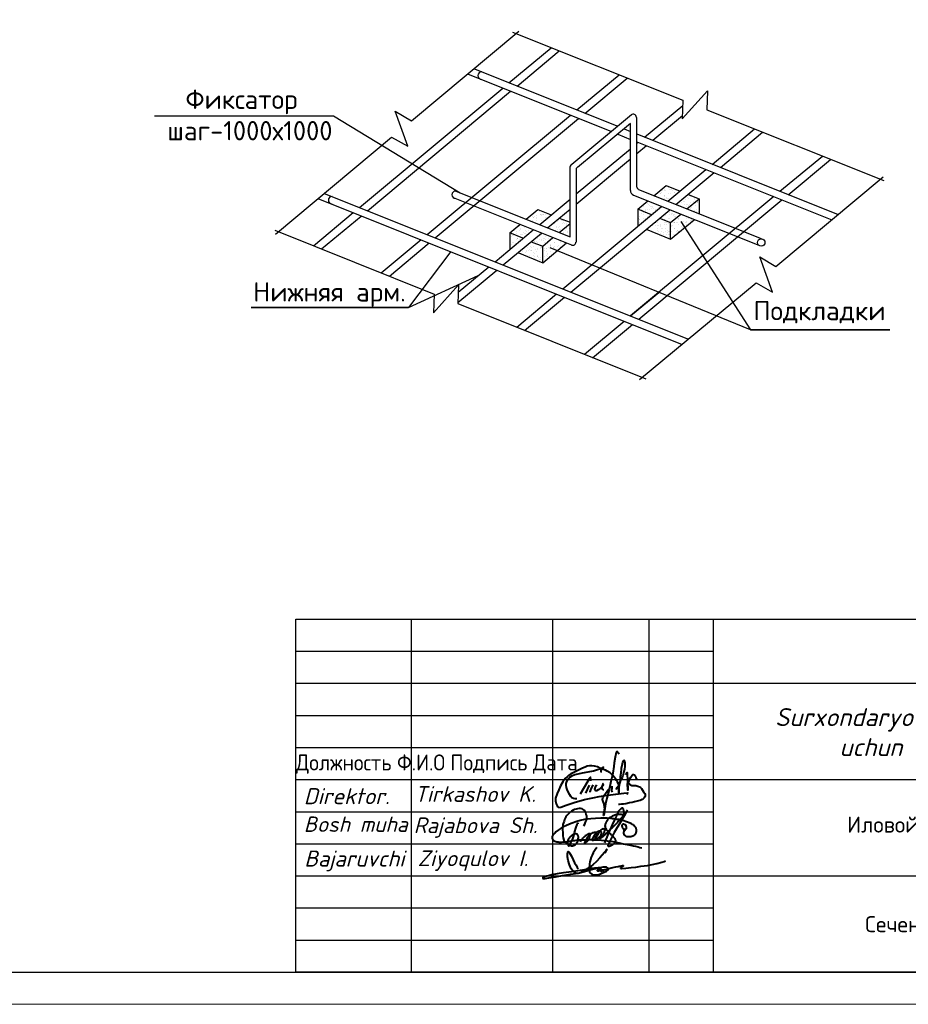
# Model space of a CAD drawing. Header units: millimetres. Extents: x -2765404 to 1548445, y -374876 to 1313256.
# Tile 29 of 77: x 34459 to 48296, y -217712 to -202377. Entities that reach past the tile are written whole.
import ezdxf

# ---------------------------------------------------------------- set-up
doc = ezdxf.new("R2010")
doc.units = ezdxf.units.MM
for name, color, linetype in [('PDF _0', 7, 'Continuous'), ('PDF _PDF _0', 7, 'Continuous'), ('PDF _Текст', 7, 'Continuous'), ('PDF _Формат', 7, 'Continuous'), ('PDF _ЭМ', 7, 'Continuous')]:
    doc.layers.add(name, color=color, linetype=linetype)
doc.styles.add('ISOCPEUR', font='isocpeui.ttf', dxfattribs={"height": 300})
doc.styles.add('PDF Cambria', font='Cambria.ttf')
doc.styles.add('PDF ISOCPEUR', font='isocpeur.ttf')
doc.styles.add('Standard 1', font='isocpeur.ttf', dxfattribs={"height": 300})
doc.styles.add('V@ler@Live', font='isocpeui.ttf')

# ---------------------------------------------------------------- blocks, each defined once
blk = doc.blocks.new('ghfgj jghjmhg jjbkm jkm')
at = {"color": 5, "linetype": 'ByBlock', "lineweight": 40}
for points in [[(-261.31, -8185.11), (-261.13, -8184.8), (-260.98, -8184.44), (-260.83, -8184.1), (-260.77, -8183.74), (-260.77, -8183.33), (-260.84, -8183.04), (-260.94, -8182.72), (-261.1, -8182.45), (-261.24, -8182.27), (-261.41, -8182.13), (-261.62, -8182.06), (-261.9, -8181.99), (-262.16, -8181.99), (-262.45, -8182.02), (-262.71, -8182.09), (-263.01, -8182.18), (-263.21, -8182.28), (-263.56, -8182.45), (-264.11, -8182.93), (-264.37, -8183.23), (-264.55, -8183.47), (-264.7, -8183.74), (-264.8, -8183.97), (-264.9, -8184.28), (-265, -8184.61), (-265.09, -8184.89), (-265.13, -8185.31), (-265.15, -8185.69), (-265.12, -8186.51), (-265.09, -8186.93), (-265.04, -8187.29), (-264.92, -8187.73), (-264.78, -8187.96), (-264.64, -8188.12), (-264.45, -8188.27), (-264.32, -8188.36), (-264.16, -8188.48), (-263.95, -8188.61), (-263.68, -8188.73), (-263.56, -8188.75), (-263.38, -8188.75), (-263.2, -8188.74), (-263.02, -8188.68), (-262.84, -8188.57), (-262.69, -8188.42), (-262.59, -8188.25), (-262.52, -8188.12), (-262.41, -8187.9), (-262.33, -8187.69), (-262.3, -8187.5), (-262.26, -8187.31), (-262.28, -8187.17), (-262.31, -8186.97), (-262.36, -8186.84), (-262.45, -8186.73), (-262.56, -8186.64), (-262.73, -8186.58), (-262.89, -8186.59), (-263.01, -8186.62), (-263.19, -8186.68), (-263.41, -8186.81), (-263.72, -8187.06), (-263.88, -8187.25), (-263.98, -8187.39), (-264.08, -8187.51), (-264.14, -8187.64), (-264.2, -8187.77), (-264.24, -8187.93), (-264.28, -8188.14), (-264.29, -8188.31), (-264.26, -8188.51), (-264.16, -8188.67), (-264.1, -8188.78), (-264.05, -8188.82), (-264.02, -8188.82), (-263.97, -8188.8), (-263.94, -8188.76), (-263.9, -8188.7), (-263.85, -8188.61), (-263.54, -8187.99), (-263.32, -8187.47), (-263.12, -8186.97), (-262.97, -8186.37), (-262.66, -8185.37), (-262.49, -8184.87), (-262.44, -8184.66), (-262.42, -8184.64), (-262.41, -8184.62), (-262.39, -8184.62), (-262.37, -8184.63), (-262.36, -8184.64), (-262.36, -8184.67), (-262.36, -8184.69), (-262.37, -8184.71), (-262.38, -8184.74)], [(-261.91, -8188.06), (-261.82, -8187.85), (-261.76, -8187.75), (-261.72, -8187.7), (-261.67, -8187.6), (-261.55, -8187.48), (-261.46, -8187.39), (-261.37, -8187.28), (-261.3, -8187.19), (-261.16, -8187.1), (-261.1, -8187.05), (-261, -8186.94), (-260.91, -8186.85), (-260.83, -8186.81), (-260.75, -8186.76), (-260.66, -8186.71), (-260.58, -8186.66), (-260.51, -8186.61), (-260.44, -8186.57), (-260.38, -8186.54), (-260.32, -8186.52), (-260.26, -8186.51), (-260.22, -8186.51), (-260.19, -8186.53), (-260.18, -8186.54), (-260.16, -8186.58), (-260.14, -8186.65), (-260.15, -8186.71), (-260.15, -8186.76), (-260.17, -8186.81), (-260.19, -8186.86), (-260.2, -8186.9), (-260.24, -8187.01), (-260.26, -8187.11), (-260.27, -8187.17), (-260.29, -8187.21), (-260.32, -8187.29), (-260.35, -8187.37), (-260.38, -8187.43), (-260.41, -8187.49), (-260.47, -8187.62), (-260.52, -8187.67), (-260.56, -8187.77), (-260.6, -8187.82), (-260.66, -8187.9), (-260.7, -8187.94), (-260.73, -8187.99), (-260.76, -8188.02), (-260.79, -8188.05), (-260.82, -8188.09), (-260.86, -8188.12), (-260.89, -8188.15), (-260.93, -8188.18), (-260.96, -8188.21), (-261, -8188.23), (-261.04, -8188.26), (-261.08, -8188.27), (-261.1, -8188.25), (-261.1, -8188.22), (-261.1, -8188.19), (-261.09, -8188.15), (-261.08, -8188.12), (-261.06, -8188.06), (-261.04, -8188.01), (-261.02, -8187.96), (-261, -8187.92), (-260.96, -8187.85), (-260.93, -8187.79), (-260.89, -8187.71), (-260.88, -8187.68), (-260.84, -8187.63), (-260.77, -8187.53), (-260.75, -8187.48), (-260.74, -8187.45), (-260.71, -8187.4), (-260.69, -8187.35), (-260.66, -8187.31), (-260.63, -8187.27), (-260.6, -8187.22), (-260.57, -8187.19), (-260.54, -8187.14), (-260.5, -8187.1), (-260.47, -8187.07), (-260.44, -8187.02), (-260.4, -8186.98), (-260.38, -8186.96), (-260.36, -8186.94), (-260.34, -8186.92), (-260.32, -8186.89), (-260.3, -8186.86), (-260.28, -8186.83), (-260.25, -8186.78), (-260.21, -8186.75), (-260.15, -8186.7), (-260.11, -8186.66), (-260.05, -8186.6), (-259.98, -8186.55), (-259.9, -8186.51), (-259.83, -8186.45), (-259.75, -8186.42), (-259.7, -8186.4), (-259.64, -8186.37), (-259.58, -8186.35), (-259.51, -8186.34), (-259.45, -8186.32), (-259.39, -8186.3), (-259.34, -8186.28), (-259.28, -8186.28), (-259.24, -8186.27), (-259.17, -8186.27), (-259.12, -8186.28), (-259.08, -8186.33), (-259.05, -8186.37), (-259.01, -8186.42), (-259, -8186.47), (-258.99, -8186.51), (-258.98, -8186.58), (-258.99, -8186.62), (-259, -8186.68), (-259, -8186.76), (-259.02, -8186.81), (-259.04, -8186.88), (-259.06, -8186.94), (-259.09, -8187.01), (-259.11, -8187.08), (-259.14, -8187.16), (-259.17, -8187.22), (-259.23, -8187.3), (-259.27, -8187.37), (-259.32, -8187.45), (-259.37, -8187.52), (-259.43, -8187.59), (-259.47, -8187.65), (-259.52, -8187.72), (-259.58, -8187.77), (-259.66, -8187.78), (-259.72, -8187.77), (-259.78, -8187.75), (-259.78, -8187.71), (-259.78, -8187.65), (-259.76, -8187.61), (-259.75, -8187.55), (-259.73, -8187.52), (-259.71, -8187.48), (-259.68, -8187.44), (-259.65, -8187.39), (-259.62, -8187.34), (-259.59, -8187.28), (-259.55, -8187.24), (-259.52, -8187.17), (-259.47, -8187.1), (-259.43, -8187.03), (-259.38, -8186.94), (-259.33, -8186.83), (-259.25, -8186.73), (-259.21, -8186.65), (-259.19, -8186.6), (-259.16, -8186.53), (-259.11, -8186.46), (-259.08, -8186.41), (-259.04, -8186.38), (-258.99, -8186.35), (-258.94, -8186.3), (-258.87, -8186.25), (-258.79, -8186.2), (-258.73, -8186.14), (-258.66, -8186.11), (-258.58, -8186.08), (-258.51, -8186.06), (-258.43, -8186.05), (-258.37, -8186.04), (-258.3, -8186.05), (-258.24, -8186.08), (-258.17, -8186.14), (-258.14, -8186.2), (-258.11, -8186.28), (-258.1, -8186.34), (-258.11, -8186.41), (-258.12, -8186.47), (-258.14, -8186.54), (-258.15, -8186.59), (-258.17, -8186.66), (-258.19, -8186.72), (-258.2, -8186.78), (-258.2, -8186.82), (-258.22, -8186.86), (-258.23, -8186.89), (-258.25, -8186.92), (-258.26, -8186.95), (-258.29, -8186.99), (-258.32, -8187.02), (-258.34, -8187.05), (-258.39, -8187.11), (-258.43, -8187.16), (-258.47, -8187.21), (-258.52, -8187.26), (-258.56, -8187.3), (-258.6, -8187.34), (-258.66, -8187.39), (-258.71, -8187.42), (-258.76, -8187.45), (-258.81, -8187.46), (-258.87, -8187.47), (-258.92, -8187.46), (-258.97, -8187.43), (-259, -8187.37), (-259, -8187.33), (-258.99, -8187.29), (-258.97, -8187.22), (-258.94, -8187.15), (-258.92, -8187.1), (-258.9, -8187.04), (-258.87, -8186.98), (-258.83, -8186.92), (-258.79, -8186.83), (-258.73, -8186.76), (-258.69, -8186.69), (-258.64, -8186.6), (-258.59, -8186.53), (-258.52, -8186.39), (-258.45, -8186.3), (-258.4, -8186.23), (-258.37, -8186.19), (-258.33, -8186.13), (-258.27, -8186.07), (-258.27, -8186.07), (-258.2, -8185.98), (-258.14, -8185.89), (-258.09, -8185.82), (-258.02, -8185.76), (-257.94, -8185.7), (-257.9, -8185.67), (-257.82, -8185.66), (-257.78, -8185.64), (-257.74, -8185.64), (-257.71, -8185.65), (-257.67, -8185.67), (-257.64, -8185.68), (-257.63, -8185.7), (-257.61, -8185.72), (-257.59, -8185.75), (-257.57, -8185.79), (-257.56, -8185.83), (-257.55, -8185.87), (-257.55, -8185.91), (-257.55, -8185.96), (-257.55, -8186.03), (-257.56, -8186.07), (-257.56, -8186.08), (-257.57, -8186.15), (-257.59, -8186.21), (-257.61, -8186.3), (-257.64, -8186.38), (-257.66, -8186.44), (-257.67, -8186.48), (-257.68, -8186.51), (-257.71, -8186.54), (-257.75, -8186.6), (-257.8, -8186.67), (-257.83, -8186.72), (-257.86, -8186.76), (-257.9, -8186.81), (-257.94, -8186.88), (-257.98, -8186.93), (-258, -8186.95), (-258.03, -8187), (-258.06, -8187.06), (-258.11, -8187.11), (-258.14, -8187.15), (-258.19, -8187.21), (-258.24, -8187.27), (-258.25, -8187.29), (-258.28, -8187.33), (-258.29, -8187.35), (-258.32, -8187.39), (-258.34, -8187.43), (-258.37, -8187.43), (-258.37, -8187.42), (-258.36, -8187.39), (-258.34, -8187.37), (-258.33, -8187.36), (-258.31, -8187.35), (-258.29, -8187.34), (-258.26, -8187.34), (-258.24, -8187.33), (-258.21, -8187.33), (-258.19, -8187.32), (-258.17, -8187.31), (-258.16, -8187.3), (-258.14, -8187.29), (-258.12, -8187.27), (-258.07, -8187.24), (-258.03, -8187.21), (-257.98, -8187.19), (-257.95, -8187.16), (-257.9, -8187.14), (-257.87, -8187.12), (-257.84, -8187.09), (-257.79, -8187.07), (-257.75, -8187.03), (-257.72, -8186.99), (-257.69, -8186.96), (-257.65, -8186.92), (-257.62, -8186.9), (-257.6, -8186.88), (-257.56, -8186.85), (-257.53, -8186.81), (-257.48, -8186.78), (-257.44, -8186.74), (-257.38, -8186.69), (-257.35, -8186.66), (-257.31, -8186.62), (-257.23, -8186.55), (-257.19, -8186.5), (-257.11, -8186.42), (-257.09, -8186.38), (-257.05, -8186.35), (-257.02, -8186.32), (-256.95, -8186.25), (-256.89, -8186.21), (-256.84, -8186.14), (-256.8, -8186.1), (-256.75, -8186.04), (-256.69, -8185.98), (-256.62, -8185.91), (-256.51, -8185.83), (-256.44, -8185.76), (-256.35, -8185.66), (-256.25, -8185.58), (-256.13, -8185.49), (-256.02, -8185.4), (-255.95, -8185.32), (-255.88, -8185.25), (-255.84, -8185.19), (-255.77, -8185.12), (-255.73, -8185.07), (-255.68, -8185.03), (-255.64, -8184.98), (-255.58, -8184.94), (-255.53, -8184.88), (-255.49, -8184.83), (-255.41, -8184.76), (-255.34, -8184.69), (-255.27, -8184.63), (-255.19, -8184.52), (-255.12, -8184.44), (-255.03, -8184.33), (-254.95, -8184.24), (-254.87, -8184.16), (-254.79, -8184.07), (-254.68, -8183.95), (-254.62, -8183.87), (-254.55, -8183.8), (-254.44, -8183.7), (-254.37, -8183.64), (-254.29, -8183.57), (-254.22, -8183.49), (-254.18, -8183.4), (-254.14, -8183.31), (-254.1, -8183.19), (-254.04, -8183.1), (-253.99, -8183), (-253.98, -8182.94), (-253.95, -8182.84), (-253.96, -8182.75), (-253.96, -8182.67), (-253.96, -8182.59), (-253.98, -8182.53), (-254, -8182.46), (-254, -8182.41), (-254.01, -8182.37), (-254.01, -8182.32), (-254.02, -8182.27), (-254.05, -8182.2), (-254.07, -8182.14), (-254.08, -8182.09), (-254.1, -8182.05), (-254.11, -8182.01), (-254.14, -8181.97), (-254.16, -8181.92), (-254.2, -8181.91), (-254.23, -8181.9), (-254.26, -8181.89), (-254.3, -8181.91), (-254.35, -8181.94), (-254.43, -8181.95), (-254.47, -8181.99), (-254.53, -8182.04), (-254.57, -8182.08), (-254.64, -8182.12), (-254.69, -8182.17), (-254.76, -8182.23), (-254.81, -8182.27), (-254.87, -8182.35), (-254.96, -8182.46), (-255, -8182.55), (-255.07, -8182.66), (-255.12, -8182.79), (-255.15, -8182.86), (-255.19, -8182.97), (-255.27, -8183.13), (-255.37, -8183.34), (-255.41, -8183.43), (-255.53, -8183.68), (-255.67, -8183.97), (-256, -8184.65), (-256.31, -8185.35), (-256.67, -8186.19), (-256.9, -8186.73), (-257.1, -8187.18), (-257.41, -8187.89), (-257.54, -8188.2)], [(-254.12, -8185.87), (-253.9, -8185.82), (-253.74, -8185.78), (-253.55, -8185.63), (-253.51, -8185.51), (-253.5, -8185.43), (-253.51, -8185.3), (-253.56, -8185.19), (-253.6, -8185.09), (-253.66, -8185.02), (-253.75, -8184.96), (-253.85, -8184.92), (-253.94, -8184.88), (-254.03, -8184.84), (-254.1, -8184.84), (-254.19, -8184.85), (-254.27, -8184.88), (-254.32, -8184.93), (-254.37, -8185.02), (-254.4, -8185.1), (-254.39, -8185.21), (-254.33, -8185.34), (-254.28, -8185.45), (-254.21, -8185.54), (-254.12, -8185.61), (-254.02, -8185.68), (-253.92, -8185.74), (-253.82, -8185.8), (-253.82, -8185.8), (-253.76, -8185.91), (-253.77, -8185.94), (-253.82, -8185.97), (-253.89, -8186.03), (-253.95, -8186.11), (-254.01, -8186.18), (-254.04, -8186.27), (-254.07, -8186.34), (-254.08, -8186.44), (-254.05, -8186.53), (-254.03, -8186.62), (-253.98, -8186.7), (-253.92, -8186.77), (-253.84, -8186.85), (-253.78, -8186.91), (-253.73, -8186.97), (-253.64, -8187.02), (-253.58, -8187.04), (-253.52, -8187.05), (-253.46, -8187.06), (-253.38, -8187.07), (-253.28, -8187.07), (-253.18, -8187.08), (-253.1, -8187.08), (-253.03, -8187.07), (-252.94, -8187.07), (-252.86, -8187.06), (-252.76, -8187.05), (-252.69, -8187.05), (-252.61, -8187.04), (-252.55, -8187.02), (-252.48, -8187), (-252.43, -8186.98), (-252.36, -8186.95), (-252.29, -8186.92), (-252.24, -8186.9), (-252.18, -8186.87), (-252.14, -8186.84), (-252.09, -8186.81), (-252.04, -8186.78), (-251.99, -8186.73), (-251.96, -8186.7), (-251.91, -8186.65), (-251.87, -8186.61), (-251.84, -8186.56), (-251.82, -8186.52), (-251.78, -8186.43), (-251.74, -8186.32), (-251.7, -8186.18), (-251.67, -8186.04), (-251.67, -8185.93), (-251.67, -8185.84), (-251.7, -8185.76), (-251.74, -8185.66), (-251.78, -8185.55), (-251.84, -8185.46), (-251.91, -8185.36), (-251.99, -8185.24), (-252.07, -8185.14), (-252.18, -8185.04), (-252.3, -8184.94), (-252.43, -8184.86), (-252.58, -8184.77), (-252.84, -8184.65), (-253.04, -8184.57), (-253.31, -8184.48), (-253.69, -8184.34), (-254.02, -8184.22), (-254.4, -8184.14), (-254.97, -8183.99), (-255.26, -8183.95), (-255.57, -8183.9), (-255.82, -8183.86), (-256.1, -8183.85), (-256.38, -8183.8), (-257.05, -8183.75), (-257.45, -8183.75), (-257.92, -8183.74), (-258.19, -8183.75), (-259.16, -8183.78), (-259.99, -8183.83), (-260.63, -8183.91), (-261.2, -8183.99), (-261.98, -8184.18), (-262.58, -8184.34), (-263.58, -8184.7), (-264.46, -8185.07), (-265.01, -8185.31), (-265.4, -8185.54), (-265.96, -8185.89), (-266.37, -8186.23), (-266.53, -8186.4), (-266.67, -8186.54), (-266.78, -8186.65), (-266.86, -8186.73), (-266.94, -8186.85), (-267, -8186.95), (-267.04, -8187.06), (-267.07, -8187.19), (-267.06, -8187.29), (-267.03, -8187.44), (-266.97, -8187.56), (-266.91, -8187.66), (-266.83, -8187.75), (-266.75, -8187.84), (-266.67, -8187.89), (-266.55, -8187.94), (-266.42, -8187.98), (-266.33, -8188.01), (-266.26, -8188.02), (-266.13, -8188.04), (-265.99, -8188.06), (-265.8, -8188.08), (-265.56, -8188.09), (-265.34, -8188.09), (-265.08, -8188.07), (-264.93, -8188.06), (-264.83, -8188.05), (-264.55, -8188.03), (-264.33, -8187.99), (-264.11, -8187.96), (-263.82, -8187.91), (-263.6, -8187.86), (-263.31, -8187.82), (-262.96, -8187.78), (-262.71, -8187.73), (-262.33, -8187.69), (-261.88, -8187.67), (-261.47, -8187.66), (-261.12, -8187.65), (-260.83, -8187.6), (-260.44, -8187.62), (-259.84, -8187.64), (-259.56, -8187.65), (-259.12, -8187.68), (-258.65, -8187.7), (-258.07, -8187.73), (-257.59, -8187.79), (-257.07, -8187.87), (-256.72, -8187.9), (-256.52, -8187.92), (-256.35, -8187.94), (-256.02, -8187.97), (-255.72, -8188.04), (-255.41, -8188.12), (-254.87, -8188.24), (-254.39, -8188.34), (-254.14, -8188.4), (-253.79, -8188.47), (-253.42, -8188.55), (-252.82, -8188.64), (-252.33, -8188.75), (-251.87, -8188.84), (-251.4, -8188.97), (-251.1, -8189.05), (-250.73, -8189.15)], [(-253.34, -8182.28), (-253.56, -8182.65), (-253.77, -8183), (-254.11, -8183.59), (-254.52, -8184.3), (-254.91, -8184.96), (-255.39, -8185.76), (-255.74, -8186.34), (-256.11, -8187.1), (-256.54, -8187.95), (-256.73, -8188.33), (-256.84, -8188.57), (-256.93, -8188.74), (-256.92, -8188.8), (-256.89, -8188.85), (-256.86, -8188.86), (-256.81, -8188.84), (-256.74, -8188.83), (-256.64, -8188.81), (-256.56, -8188.79), (-256.47, -8188.76), (-256.39, -8188.73), (-256.31, -8188.7), (-256.23, -8188.63), (-256.13, -8188.56), (-256, -8188.5), (-255.91, -8188.43), (-255.81, -8188.37), (-255.75, -8188.32), (-255.67, -8188.28), (-255.63, -8188.22), (-255.59, -8188.15), (-255.56, -8188.11), (-255.5, -8188.03), (-255.46, -8187.96), (-255.44, -8187.92), (-255.45, -8187.85), (-255.46, -8187.79), (-255.5, -8187.71), (-255.54, -8187.64), (-255.58, -8187.57), (-255.61, -8187.51), (-255.65, -8187.45), (-255.7, -8187.36), (-255.76, -8187.29), (-255.8, -8187.25), (-255.85, -8187.2), (-255.9, -8187.14), (-255.94, -8187.09), (-255.98, -8187.05), (-256.02, -8187), (-256.07, -8186.95), (-256.18, -8186.86), (-256.26, -8186.79), (-256.33, -8186.71), (-256.41, -8186.65), (-256.47, -8186.6), (-256.58, -8186.49), (-256.65, -8186.42), (-256.71, -8186.36), (-256.79, -8186.28), (-257.01, -8186.05), (-257.11, -8185.94), (-257.19, -8185.79), (-257.27, -8185.64), (-257.33, -8185.47), (-257.37, -8185.32), (-257.38, -8185.12), (-257.35, -8184.97), (-257.32, -8184.85), (-257.27, -8184.71), (-257.23, -8184.56), (-257.16, -8184.36), (-257.04, -8184.14), (-256.93, -8184), (-256.82, -8183.83), (-256.71, -8183.73), (-256.61, -8183.62), (-256.49, -8183.55), (-256.34, -8183.46), (-256.22, -8183.4), (-256.1, -8183.33), (-255.94, -8183.23), (-255.78, -8183.18), (-255.62, -8183.13), (-255.47, -8183.08), (-255.27, -8183.05), (-255.11, -8183.03), (-254.91, -8183), (-254.69, -8183), (-254.47, -8183.01), (-254.3, -8183.05), (-254.08, -8183.21), (-253.99, -8183.39)]]:
    blk.add_lwpolyline(points, dxfattribs=at)
blk = doc.blocks.new('dhfdgh xfghfgh ffnhjmgmgvbnfgg')
at = {"color": 5, "lineweight": 40, "ltscale": 0.5}
for p, q in [((1479223, -21865), (1479206, -21938)), ((1479232, -21840), (1479223, -21865)), ((1479249, -21856), (1479232, -21840)), ((1479259, -21871), (1479249, -21856)), ((1479206, -21938), (1479191, -22031)), ((1479272, -21891), (1479259, -21871)), ((1479186, -22087), (1479166, -22194)), ((1479191, -22031), (1479186, -22087)), ((1479134, -22332), (1479107, -22459)), ((1479156, -22246), (1479134, -22332)), ((1479166, -22194), (1479156, -22246)), ((1479050, -22522), (1479087, -22472)), ((1479107, -22459), (1479072, -22596)), ((1479087, -22472), (1479140, -22415)), ((1479140, -22415), (1479151, -22408)), ((1479150, -22450), (1479148, -22470)), ((1479148, -22470), (1479149, -22483)), ((1479149, -22483), (1479151, -22492)), ((1479155, -22412), (1479150, -22450)), ((1479151, -22408), (1479154, -22407)), ((1479151, -22492), (1479158, -22500)), ((1479154, -22407), (1479155, -22408)), ((1479155, -22408), (1479155, -22412)), ((1479000, -22618), (1479005, -22595)), ((1479005, -22637), (1479000, -22618)), ((1479005, -22595), (1479014, -22576)), ((1479011, -22653), (1479005, -22637)), ((1479022, -22680), (1479011, -22653)), ((1479014, -22576), (1479036, -22544)), ((1479036, -22544), (1479050, -22522)), ((1479072, -22596), (1479052, -22687)), ((1479019, -22877), (1479038, -22760)), ((1479031, -22709), (1479022, -22680)), ((1479032, -22801), (1479023, -22878)), ((1479036, -22732), (1479031, -22709)), ((1479052, -22687), (1479032, -22801)), ((1479037, -22753), (1479036, -22732)), ((1479038, -22760), (1479037, -22753)), ((1479020, -22878), (1479019, -22877)), ((1479022, -22878), (1479020, -22878)), ((1479023, -22878), (1479022, -22878))]:
    blk.add_line(p, q, dxfattribs=at)
for points in [[(1479224, -22461), (1479241, -22423), (1479263, -22388), (1479286, -22338), (1479310, -22292), (1479322, -22264), (1479330, -22239), (1479338, -22215), (1479346, -22183), (1479354, -22152), (1479360, -22124), (1479365, -22096), (1479367, -22070), (1479369, -22045), (1479368, -22026), (1479364, -22015), (1479359, -22001), (1479353, -21992), (1479349, -21988), (1479343, -21990), (1479338, -21999), (1479325, -22026), (1479317, -22050), (1479303, -22121), (1479295, -22194), (1479288, -22255), (1479285, -22289), (1479287, -22329), (1479273, -22379), (1479269, -22399), (1479267, -22423), (1479266, -22510), (1479267, -22423), (1479264, -22393), (1479257, -22371), (1479245, -22338), (1479230, -22312), (1479213, -22288), (1479197, -22267), (1479163, -22229), (1479123, -22191), (1479078, -22165), (1479048, -22150), (1479017, -22138), (1478960, -22115), (1478920, -22095), (1478874, -22081), (1478828, -22076), (1478795, -22076), (1478757, -22086), (1478724, -22099), (1478682, -22118), (1478638, -22137), (1478583, -22162), (1478528, -22189), (1478491, -22208), (1478456, -22235), (1478431, -22255), (1478400, -22283), (1478364, -22333), (1478328, -22399), (1478297, -22467), (1478272, -22526), (1478245, -22599), (1478244, -22642), (1478258, -22687), (1478271, -22724), (1478283, -22739), (1478299, -22746), (1478333, -22741), (1478419, -22713), (1478544, -22668), (1478713, -22620), (1478849, -22592), (1478951, -22572), (1479044, -22558), (1479219, -22534), (1479347, -22518), (1479408, -22511), (1479401, -22525), (1479395, -22539)], [(1478590, -22609), (1478563, -22611), (1478536, -22606), (1478508, -22594), (1478492, -22572), (1478477, -22543), (1478457, -22505), (1478436, -22461), (1478424, -22427), (1478418, -22390), (1478420, -22362), (1478428, -22331), (1478450, -22291), (1478476, -22262), (1478517, -22234), (1478557, -22216), (1478609, -22205), (1478683, -22191), (1478773, -22173), (1478857, -22158), (1478923, -22138), (1478971, -22125), (1478994, -22118), (1479019, -22100), (1478992, -22128), (1478984, -22142), (1478977, -22157), (1478975, -22170), (1478974, -22182), (1478970, -22188)], [(1478815, -22321), (1478813, -22292), (1478811, -22258), (1478794, -22275), (1478764, -22325), (1478645, -22532)], [(1479375, -22225), (1479399, -22187), (1479408, -22471), (1479406, -22364), (1479416, -22351), (1479426, -22333), (1479442, -22289), (1479460, -22262), (1479482, -22228), (1479492, -22220), (1479503, -22219), (1479516, -22225), (1479531, -22244), (1479541, -22265), (1479548, -22281), (1479549, -22285), (1479547, -22292), (1479546, -22295)], [(1478786, -22391), (1478727, -22519)], [(1478846, -22385), (1478807, -22466), (1478802, -22481), (1478800, -22494), (1478800, -22502)], [(1478907, -22386), (1478897, -22404), (1478885, -22424), (1478879, -22440), (1478875, -22452), (1478877, -22464), (1478883, -22471), (1478896, -22473), (1478913, -22473), (1478938, -22461), (1478961, -22447), (1478982, -22427), (1479002, -22408), (1479014, -22394), (1479018, -22382), (1479015, -22375), (1479011, -22368), (1479007, -22368), (1479005, -22370), (1479005, -22373), (1479000, -22386), (1478997, -22398), (1478993, -22411), (1478991, -22421), (1478990, -22431), (1478991, -22441), (1478994, -22446), (1478997, -22450), (1479003, -22454), (1479010, -22458), (1479016, -22458), (1479021, -22458)], [(1479406, -22374), (1479409, -22371), (1479414, -22366), (1479421, -22364), (1479428, -22365), (1479436, -22369), (1479442, -22378), (1479450, -22386), (1479461, -22390), (1479473, -22392), (1479487, -22392), (1479513, -22394), (1479539, -22395), (1479569, -22403), (1479595, -22415), (1479614, -22428), (1479628, -22445), (1479646, -22471), (1479661, -22498), (1479681, -22526), (1479687, -22537), (1479687, -22560), (1479684, -22579), (1479675, -22591), (1479656, -22609), (1479642, -22621), (1479610, -22634), (1479580, -22644), (1479519, -22659), (1479477, -22667), (1479435, -22675), (1479378, -22687), (1479338, -22693), (1479306, -22697), (1479276, -22700), (1479260, -22700)]]:
    blk.add_lwpolyline(points, dxfattribs=at)
blk = doc.blocks.new('65616152')
at = {"color": 5, "lineweight": 40, "true_color": 0x0000f5}
for points in [[(1279415, 265228), (1279057, 264705), (1278598, 264034), (1278382, 263509), (1278134, 263078), (1277994, 262545), (1277851, 262004), (1277776, 261556), (1277737, 261115), (1277701, 260716), (1277722, 260496), (1277730, 260167), (1277796, 259731), (1278018, 259441), (1278309, 259225), (1278601, 259127), (1278991, 259098), (1279387, 259094), (1279889, 259189), (1280352, 259407), (1281030, 259696), (1281576, 259928), (1281931, 260200), (1282034, 260401), (1281915, 260623), (1281551, 260802), (1281087, 260808), (1280787, 260808), (1280423, 260740), (1278109, 260488), (1276657, 260251), (1273700, 259801), (1271955, 259526), (1270532, 259301), (1269315, 259055), (1268808, 258966), (1268177, 258779), (1267649, 258632), (1267284, 258500), (1267248, 258412), (1267248, 258332), (1267308, 258272), (1267394, 258235), (1267537, 258235), (1267798, 258265), (1268152, 258306), (1268635, 258416), (1270126, 258669), (1271729, 258942), (1273456, 259235), (1275247, 259448), (1276608, 259807), (1278166, 260278), (1279164, 260481), (1280050, 260662), (1280154, 260639), (1280222, 260575), (1280266, 260538), (1280286, 260413), (1280230, 260351), (1280112, 260149), (1279962, 259982), (1279798, 259901), (1279639, 259901), (1279532, 259986), (1279532, 260140), (1279619, 260220), (1279823, 260292), (1280029, 260305), (1280257, 260260), (1280465, 260227), (1280574, 260185), (1280628, 260118), (1280634, 260043), (1280629, 259995), (1280611, 259940), (1280586, 259895), (1280481, 259863), (1280375, 259863), (1280289, 259889), (1280212, 259951), (1280204, 260034), (1280218, 260112), (1280244, 260181), (1280300, 260215), (1280515, 260227), (1280771, 260244), (1280828, 260248), (1280864, 260248), (1280895, 260239), (1280924, 260227), (1280964, 260203), (1280979, 260186), (1280980, 260156), (1280974, 260129), (1280946, 260081), (1280921, 260037), (1280844, 259996), (1280779, 259986), (1280731, 260016), (1280717, 260057), (1280717, 260098), (1280753, 260174), (1280828, 260200), (1280911, 260207), (1281178, 260270), (1281517, 260320), (1281866, 260434), (1282075, 260502), (1282650, 260656), (1283660, 260868), (1284229, 260987), (1284438, 261031), (1284872, 261121), (1285210, 261192), (1285303, 261186), (1285343, 261126), (1285343, 261065), (1285294, 261016), (1285139, 260982), (1285029, 260923), (1284933, 260873), (1284796, 260768), (1284756, 260700), (1284730, 260601), (1284760, 260561), (1284805, 260502), (1284929, 260533), (1285893, 260609), (1287154, 260721), (1288182, 260812), (1289325, 261007), (1290754, 261222), (1291857, 261388), (1292886, 261648), (1294011, 261945), (1294504, 262120), (1294798, 262268)], [(1281686, 264696), (1280112, 262946), (1279339, 262085), (1278484, 261359), (1277785, 260766), (1276609, 260060), (1275744, 259541), (1275063, 259376), (1274447, 259568), (1273996, 259965), (1273640, 260471), (1273243, 261332), (1272956, 262330), (1272845, 263146), (1272845, 263773), (1272899, 264287), (1273004, 264324), (1273111, 264236), (1273275, 264022), (1273734, 263260), (1274076, 262456), (1274414, 261823), (1274730, 261257), (1275006, 260715), (1275242, 260425)], [(1281686, 264696), (1281695, 264710), (1281696, 264715), (1281696, 264720), (1281694, 264726), (1281689, 264735), (1281682, 264745), (1281671, 264754), (1281659, 264758), (1281649, 264764), (1281632, 264769), (1281615, 264770), (1281595, 264770), (1281576, 264768), (1281566, 264766), (1281556, 264763), (1281543, 264757), (1281533, 264746), (1281505, 264697), (1281469, 264630), (1281184, 263973)]]:
    blk.add_lwpolyline(points, dxfattribs=at)

msp = doc.modelspace()

# ---------------------------------------------------------------- linework, layer by layer
at = {"layer": 'PDF _0', "lineweight": 25}
msp.add_lwpolyline([(57255, -217212), (38757, -217212), (38757, -211713), (57255, -211713)], close=True, dxfattribs=at)
for points in [[(40556, -211713), (40556, -217212)], [(42756, -211713), (42756, -217212)], [(44256, -211713), (44256, -217212)], [(45256, -211713), (45256, -217212)], [(38757, -212213), (45256, -212213)], [(38757, -212713), (57255, -212713)], [(38757, -213213), (45256, -213213)], [(38757, -213713), (45256, -213713)], [(38757, -214212), (57255, -214212)], [(38757, -214712), (45256, -214712)], [(38757, -215212), (45256, -215212)], [(38757, -215712), (57255, -215712)], [(38757, -216212), (45256, -216212)], [(38757, -216712), (45256, -216712)]]:
    msp.add_lwpolyline(points, dxfattribs=at)
at = {"layer": 'PDF _PDF _0', "lineweight": 25}
for points in [[(38440, -205716), (40251, -204205), (40505, -204348), (40308, -203801), (40559, -203950), (42229, -202558)], [(42134, -202573), (44783, -203633), (44777, -203923), (45169, -203486), (45157, -203783), (47914, -204884)], [(36557, -203875), (39344, -203875), (41316, -205073)], [(44112, -207983), (45927, -206474), (46181, -206621), (45984, -206070), (46232, -206219), (47905, -204827)], [(44756, -205519), (45837, -207207), (48007, -207207), (45837, -207207), (42717, -205932)], [(38431, -205657), (40912, -206654), (40903, -206944), (41292, -206507), (41283, -206797), (44211, -207971)], [(41170, -205989), (40514, -206860), (38065, -206860), (40514, -206860), (41598, -206360)]]:
    msp.add_lwpolyline(points, dxfattribs=at)
at = {"layer": 'PDF _PDF _0', "color": 30, "lineweight": 30, "true_color": 0xff7e00}
for points in [[(42077, -203363), (42735, -202813)], [(42203, -203411), (42861, -202864)], [(43134, -203783), (43792, -203238)], [(43259, -203836), (43918, -203286)], [(39751, -205300), (41981, -203444)], [(39876, -205354), (42104, -203492)], [(44190, -204205), (44783, -203711)], [(40805, -205722), (43035, -203863)], [(40930, -205773), (43161, -203917)], [(44316, -204256), (44780, -203869)], [(45241, -204630), (45903, -204079)], [(45373, -204678), (46028, -204130)], [(43125, -205091), (43972, -204387)], [(44068, -204306), (44092, -204286)], [(44068, -204462), (44217, -204336)], [(43125, -205249), (43972, -204543)], [(46298, -205049), (46959, -204504)], [(46424, -205103), (47082, -204552)], [(44550, -205205), (45145, -204711)], [(44675, -205255), (45274, -204759)], [(42556, -205567), (43029, -205172)], [(46202, -205130), (43972, -206989), (44412, -206624)], [(42679, -205621), (43029, -205330)], [(42915, -206567), (44454, -205285)], [(44098, -207040), (46328, -205184)], [(39032, -205899), (39652, -205381)], [(39158, -205947), (39778, -205435)], [(43041, -206621), (44580, -205336)], [(41861, -206148), (42457, -205648)], [(41987, -206195), (42583, -205702)], [(40086, -206321), (40709, -205803)], [(40215, -206372), (40834, -205854)], [(41286, -206621), (41762, -206228)], [(41283, -206782), (41891, -206276)], [(42200, -207165), (42816, -206648)], [(42322, -207216), (42942, -206701)], [(43253, -207588), (43873, -207070)], [(43379, -207641), (43999, -207124)]]:
    msp.add_lwpolyline(points, dxfattribs=at)
at = {"layer": 'PDF _PDF _0', "color": 1, "lineweight": 30}
for points in [[(41526, -203139), (43771, -204037)], [(41430, -203220), (43675, -204118)], [(43870, -204079), (43972, -204118)], [(43771, -204160), (43972, -204241)], [(44068, -204157), (47202, -205411)], [(44068, -204277), (47103, -205492)], [(39101, -205163), (44777, -207435)], [(39200, -205082), (44873, -207354)]]:
    msp.add_lwpolyline(points, dxfattribs=at)
at = {"layer": 'PDF _PDF _0', "color": 4, "lineweight": 30}
for points in [[(43987, -203860), (43056, -204633)], [(44068, -204977), (44068, -203899)], [(43972, -205037), (43972, -203992), (43143, -204681)], [(41251, -205046), (43029, -205758), (43029, -204693)], [(43125, -204723), (43125, -205842)], [(46010, -205791), (44101, -205025)], [(43056, -205887), (41212, -205151)], [(45972, -205893), (44020, -205115)]]:
    msp.add_lwpolyline(points, dxfattribs=at)
at = {"layer": 'PDF _PDF _0', "lineweight": 30}
for points in [[(44334, -205118), (44526, -204962), (44741, -205049)], [(44849, -205324), (45041, -205169), (45041, -205399)], [(44867, -205100), (45041, -205169)], [(42343, -205486), (42529, -205333), (42735, -205414)], [(44086, -205330), (44238, -205199)], [(44298, -205417), (44086, -205330), (44086, -205588), (44089, -205588)], [(42861, -205468), (43029, -205531)], [(44214, -205642), (44594, -205794), (44594, -205537), (44753, -205405)], [(44424, -205468), (44594, -205537)], [(42089, -205699), (42247, -205567)], [(42858, -205690), (43029, -205549)], [(44594, -205794), (44963, -205492)], [(42295, -205782), (42089, -205699), (42089, -205956)], [(42604, -206163), (42604, -205905), (42759, -205770)], [(42215, -206004), (42604, -206163), (42972, -205854)], [(42421, -205836), (42604, -205905)]]:
    msp.add_lwpolyline(points, dxfattribs=at)
at = {"layer": 'PDF _PDF _0', "lineweight": 20}
for points in [[(44496, -205022), (44496, -205022)], [(44553, -204977), (44553, -204977)], [(44565, -204989), (44565, -204989)], [(44585, -205025), (44585, -205025)], [(44597, -205019), (44597, -205019)], [(44609, -205022), (44609, -205022)], [(44651, -205013), (44651, -205013)], [(44654, -205022), (44654, -205022)], [(44433, -205091), (44433, -205091)], [(44436, -205085), (44436, -205085)], [(44448, -205043), (44448, -205043)], [(44448, -205061), (44448, -205061)], [(44472, -205037), (44472, -205037)], [(44493, -205169), (44493, -205169)], [(44496, -205037), (44496, -205037)], [(44496, -205112), (44496, -205112)], [(44502, -205136), (44502, -205136)], [(44505, -205118), (44505, -205118)], [(44517, -205034), (44517, -205034)], [(44517, -205034), (44517, -205034)], [(44523, -205163), (44523, -205163)], [(44538, -205148), (44538, -205148)], [(44550, -205160), (44550, -205160)], [(44562, -205160), (44562, -205160)], [(44562, -205163), (44562, -205163)], [(44565, -205085), (44565, -205085)], [(44597, -205082), (44597, -205082)], [(44630, -205037), (44630, -205037)], [(44630, -205136), (44630, -205136)], [(44651, -205067), (44651, -205067)], [(44660, -205073), (44660, -205073)], [(44678, -205034), (44678, -205034)], [(44852, -205148), (44852, -205148)], [(44879, -205163), (44879, -205163)], [(44903, -205130), (44903, -205130)], [(44918, -205124), (44918, -205124)], [(44963, -205163), (44963, -205163)], [(44972, -205181), (44972, -205181)], [(44172, -205288), (44172, -205288)], [(44235, -205241), (44235, -205241)], [(44247, -205249), (44247, -205249)], [(44262, -205276), (44262, -205276)], [(44265, -205330), (44265, -205330)], [(44286, -205288), (44286, -205288)], [(44295, -205291), (44295, -205291)], [(44295, -205324), (44295, -205324)], [(44307, -205285), (44307, -205285)], [(44307, -205300), (44307, -205300)], [(44334, -205321), (44334, -205321)], [(44376, -205333), (44376, -205333)], [(44403, -205309), (44403, -205309)], [(44421, -205276), (44421, -205276)], [(44436, -205285), (44436, -205285)], [(44445, -205288), (44445, -205288)], [(44571, -205184), (44571, -205184)], [(44741, -205276), (44741, -205276)], [(44744, -205264), (44744, -205264)], [(44771, -205229), (44771, -205229)], [(44798, -205211), (44798, -205211)], [(44810, -205208), (44810, -205208)], [(44813, -205255), (44813, -205255)], [(44834, -205184), (44834, -205184)], [(44837, -205279), (44837, -205279)], [(44840, -205252), (44840, -205252)], [(44858, -205255), (44858, -205255)], [(44870, -205264), (44870, -205264)], [(44882, -205249), (44882, -205249)], [(44897, -205276), (44897, -205276)], [(44906, -205229), (44906, -205229)], [(44909, -205324), (44909, -205324)], [(44915, -205303), (44915, -205303)], [(44918, -205288), (44918, -205288)], [(44951, -205241), (44951, -205241)], [(44954, -205211), (44954, -205211)], [(44975, -205276), (44975, -205276)], [(44978, -205238), (44978, -205238)], [(45011, -205211), (45011, -205211)], [(45020, -205220), (45020, -205220)], [(45020, -205229), (45020, -205229)], [(45035, -205229), (45035, -205229)], [(42376, -205462), (42376, -205462)], [(42430, -205423), (42430, -205423)], [(42442, -205414), (42442, -205414)], [(42445, -205438), (42445, -205438)], [(42457, -205456), (42457, -205456)], [(42466, -205462), (42466, -205462)], [(42469, -205435), (42469, -205435)], [(42505, -205471), (42505, -205471)], [(42511, -205360), (42511, -205360)], [(42511, -205429), (42511, -205429)], [(42511, -205459), (42511, -205459)], [(42559, -205360), (42559, -205360)], [(42562, -205405), (42562, -205405)], [(42574, -205411), (42574, -205411)], [(42580, -205417), (42580, -205417)], [(42586, -205423), (42586, -205423)], [(42607, -205414), (42607, -205414)], [(42610, -205411), (42610, -205411)], [(42619, -205417), (42619, -205417)], [(42640, -205459), (42640, -205459)], [(42649, -205411), (42649, -205411)], [(42664, -205459), (42664, -205459)], [(42664, -205471), (42664, -205471)], [(42708, -205405), (42708, -205405)], [(44089, -205468), (44089, -205468)], [(44098, -205480), (44098, -205480)], [(44104, -205486), (44104, -205486)], [(44109, -205336), (44109, -205336)], [(44109, -205483), (44109, -205483)], [(44112, -205435), (44112, -205435)], [(44133, -205345), (44133, -205345)], [(44145, -205336), (44145, -205336)], [(44145, -205402), (44145, -205402)], [(44154, -205345), (44154, -205345)], [(44157, -205342), (44157, -205342)], [(44169, -205417), (44169, -205417)], [(44178, -205387), (44178, -205387)], [(44178, -205471), (44178, -205471)], [(44181, -205483), (44181, -205483)], [(44196, -205336), (44196, -205336)], [(44196, -205387), (44196, -205387)], [(44205, -205342), (44205, -205342)], [(44205, -205468), (44205, -205468)], [(44238, -205336), (44238, -205336)], [(44241, -205435), (44241, -205435)], [(44247, -205435), (44247, -205435)], [(44259, -205441), (44259, -205441)], [(44304, -205402), (44304, -205402)], [(44310, -205381), (44310, -205381)], [(44352, -205342), (44352, -205342)], [(44364, -205336), (44364, -205336)], [(44445, -205483), (44445, -205483)], [(44478, -205435), (44478, -205435)], [(44484, -205417), (44484, -205417)], [(44505, -205483), (44505, -205483)], [(44514, -205429), (44514, -205429)], [(44517, -205426), (44517, -205426)], [(44562, -205354), (44562, -205354)], [(44562, -205468), (44562, -205468)], [(44580, -205378), (44580, -205378)], [(44582, -205480), (44582, -205480)], [(44585, -205417), (44585, -205417)], [(44606, -205393), (44606, -205393)], [(44615, -205414), (44615, -205414)], [(44621, -205402), (44621, -205402)], [(44642, -205417), (44642, -205417)], [(44642, -205429), (44642, -205429)], [(44654, -205411), (44654, -205411)], [(44660, -205438), (44660, -205438)], [(44666, -205447), (44666, -205447)], [(44711, -205474), (44711, -205474)], [(44711, -205486), (44711, -205486)], [(44720, -205468), (44720, -205468)], [(44723, -205402), (44723, -205402)], [(44780, -205426), (44780, -205426)], [(44846, -205474), (44846, -205474)], [(44879, -205468), (44879, -205468)], [(44963, -205348), (44963, -205348)], [(44972, -205357), (44972, -205357)], [(44978, -205372), (44978, -205372)], [(44996, -205336), (44996, -205336)], [(44999, -205366), (44999, -205366)], [(45023, -205360), (45023, -205360)], [(42218, -205600), (42218, -205600)], [(42229, -205597), (42229, -205597)], [(42241, -205597), (42241, -205597)], [(42253, -205636), (42253, -205636)], [(42283, -205588), (42283, -205588)], [(42316, -205609), (42316, -205609)], [(42442, -205510), (42442, -205510)], [(42511, -205504), (42511, -205504)], [(42559, -205555), (42559, -205555)], [(42562, -205549), (42562, -205549)], [(42580, -205507), (42580, -205507)], [(42717, -205606), (42717, -205606)], [(42768, -205552), (42768, -205552)], [(42780, -205552), (42780, -205552)], [(42786, -205549), (42786, -205549)], [(42816, -205600), (42816, -205600)], [(42825, -205609), (42825, -205609)], [(42828, -205519), (42828, -205519)], [(42843, -205507), (42843, -205507)], [(42846, -205606), (42846, -205606)], [(42861, -205597), (42861, -205597)], [(42897, -205507), (42897, -205507)], [(42915, -205552), (42915, -205552)], [(42918, -205507), (42918, -205507)], [(42924, -205531), (42924, -205531)], [(42927, -205507), (42927, -205507)], [(42942, -205549), (42942, -205549)], [(42948, -205633), (42948, -205633)], [(42972, -205555), (42972, -205555)], [(42975, -205630), (42975, -205630)], [(42978, -205564), (42978, -205564)], [(42984, -205600), (42984, -205600)], [(43017, -205624), (43017, -205624)], [(43020, -205597), (43020, -205597)], [(43023, -205606), (43023, -205606)], [(44115, -205531), (44115, -205531)], [(44148, -205528), (44148, -205528)], [(44247, -205633), (44247, -205633)], [(44253, -205621), (44253, -205621)], [(44286, -205591), (44286, -205591)], [(44292, -205588), (44292, -205588)], [(44316, -205579), (44316, -205579)], [(44352, -205528), (44352, -205528)], [(44361, -205537), (44361, -205537)], [(44361, -205579), (44361, -205579)], [(44367, -205543), (44367, -205543)], [(44385, -205528), (44385, -205528)], [(44385, -205630), (44385, -205630)], [(44388, -205576), (44388, -205576)], [(44403, -205576), (44403, -205576)], [(44430, -205573), (44430, -205573)], [(44445, -205579), (44445, -205579)], [(44445, -205591), (44445, -205591)], [(44457, -205624), (44457, -205624)], [(44466, -205633), (44466, -205633)], [(44496, -205561), (44496, -205561)], [(44505, -205531), (44505, -205531)], [(44514, -205492), (44514, -205492)], [(44514, -205528), (44514, -205528)], [(44517, -205624), (44517, -205624)], [(44526, -205543), (44526, -205543)], [(44526, -205561), (44526, -205561)], [(44559, -205531), (44559, -205531)], [(44565, -205552), (44565, -205552)], [(44582, -205576), (44582, -205576)], [(44603, -205591), (44603, -205591)], [(44609, -205579), (44609, -205579)], [(44618, -205588), (44618, -205588)], [(44633, -205543), (44633, -205543)], [(44648, -205528), (44648, -205528)], [(44648, -205624), (44648, -205624)], [(44663, -205531), (44663, -205531)], [(44663, -205540), (44663, -205540)], [(44663, -205630), (44663, -205630)], [(44684, -205543), (44684, -205543)], [(44702, -205537), (44702, -205537)], [(44714, -205573), (44714, -205573)], [(44759, -205537), (44759, -205537)], [(44759, -205591), (44759, -205591)], [(44771, -205522), (44771, -205522)], [(44771, -205543), (44771, -205543)], [(44780, -205522), (44780, -205522)], [(44783, -205621), (44783, -205621)], [(44798, -205522), (44798, -205522)], [(44816, -205585), (44816, -205585)], [(44822, -205531), (44822, -205531)], [(44840, -205516), (44840, -205516)], [(44840, -205543), (44840, -205543)], [(44846, -205573), (44846, -205573)], [(44909, -205507), (44909, -205507)], [(44915, -205492), (44915, -205492)], [(44915, -205519), (44915, -205519)], [(44921, -205498), (44921, -205498)], [(44936, -205504), (44936, -205504)], [(42113, -205690), (42113, -205690)], [(42113, -205725), (42113, -205725)], [(42122, -205758), (42122, -205758)], [(42125, -205743), (42125, -205743)], [(42155, -205737), (42155, -205737)], [(42158, -205728), (42158, -205728)], [(42170, -205660), (42170, -205660)], [(42188, -205711), (42188, -205711)], [(42194, -205678), (42194, -205678)], [(42194, -205734), (42194, -205734)], [(42206, -205779), (42206, -205779)], [(42215, -205785), (42215, -205785)], [(42215, -205791), (42215, -205791)], [(42247, -205660), (42247, -205660)], [(42250, -205758), (42250, -205758)], [(42262, -205645), (42262, -205645)], [(42262, -205725), (42262, -205725)], [(42271, -205725), (42271, -205725)], [(42292, -205722), (42292, -205722)], [(42307, -205687), (42307, -205687)], [(42319, -205705), (42319, -205705)], [(42331, -205660), (42331, -205660)], [(42331, -205714), (42331, -205714)], [(42352, -205678), (42352, -205678)], [(42385, -205657), (42385, -205657)], [(42523, -205755), (42523, -205755)], [(42529, -205791), (42529, -205791)], [(42568, -205737), (42568, -205737)], [(42586, -205702), (42586, -205702)], [(42586, -205725), (42586, -205725)], [(42616, -205782), (42616, -205782)], [(42628, -205791), (42628, -205791)], [(42652, -205755), (42652, -205755)], [(42688, -205785), (42688, -205785)], [(42720, -205794), (42720, -205794)], [(42747, -205791), (42747, -205791)], [(42786, -205654), (42786, -205654)], [(42789, -205785), (42789, -205785)], [(42804, -205660), (42804, -205660)], [(42810, -205654), (42810, -205654)], [(42825, -205675), (42825, -205675)], [(42837, -205648), (42837, -205648)], [(42870, -205648), (42870, -205648)], [(42879, -205645), (42879, -205645)], [(42918, -205648), (42918, -205648)], [(42924, -205693), (42924, -205693)], [(42930, -205702), (42930, -205702)], [(42963, -205660), (42963, -205660)], [(42984, -205675), (42984, -205675)], [(42987, -205699), (42987, -205699)], [(44304, -205669), (44304, -205669)], [(44310, -205678), (44310, -205678)], [(44319, -205678), (44319, -205678)], [(44388, -205657), (44388, -205657)], [(44409, -205675), (44409, -205675)], [(44409, -205705), (44409, -205705)], [(44436, -205702), (44436, -205702)], [(44448, -205678), (44448, -205678)], [(44478, -205699), (44478, -205699)], [(44484, -205722), (44484, -205722)], [(44511, -205675), (44511, -205675)], [(44523, -205722), (44523, -205722)], [(44547, -205657), (44547, -205657)], [(44547, -205687), (44547, -205687)], [(44562, -205716), (44562, -205716)], [(44565, -205675), (44565, -205675)], [(44571, -205681), (44571, -205681)], [(44571, -205728), (44571, -205728)], [(44585, -205675), (44585, -205675)], [(44585, -205785), (44585, -205785)], [(44591, -205770), (44591, -205770)], [(44615, -205678), (44615, -205678)], [(44615, -205770), (44615, -205770)], [(44642, -205722), (44642, -205722)], [(44651, -205722), (44651, -205722)], [(44684, -205669), (44684, -205669)], [(44702, -205657), (44702, -205657)], [(44708, -205666), (44708, -205666)], [(44711, -205675), (44711, -205675)], [(44720, -205675), (44720, -205675)], [(44723, -205675), (44723, -205675)], [(44723, -205687), (44723, -205687)], [(44747, -205660), (44747, -205660)], [(42098, -205917), (42098, -205917)], [(42104, -205875), (42104, -205875)], [(42110, -205872), (42110, -205872)], [(42119, -205932), (42119, -205932)], [(42125, -205854), (42125, -205854)], [(42155, -205851), (42155, -205851)], [(42173, -205866), (42173, -205866)], [(42191, -205806), (42191, -205806)], [(42235, -205803), (42235, -205803)], [(42364, -205920), (42364, -205920)], [(42412, -205917), (42412, -205917)], [(42433, -205929), (42433, -205929)], [(42445, -205830), (42445, -205830)], [(42457, -205905), (42457, -205905)], [(42466, -205827), (42466, -205827)], [(42469, -205851), (42469, -205851)], [(42472, -205827), (42472, -205827)], [(42472, -205836), (42472, -205836)], [(42514, -205824), (42514, -205824)], [(42517, -205875), (42517, -205875)], [(42523, -205851), (42523, -205851)], [(42526, -205947), (42526, -205947)], [(42550, -205803), (42550, -205803)], [(42562, -205947), (42562, -205947)], [(42568, -205923), (42568, -205923)], [(42571, -205917), (42571, -205917)], [(42580, -205932), (42580, -205932)], [(42583, -205815), (42583, -205815)], [(42592, -205803), (42592, -205803)], [(42592, -205899), (42592, -205899)], [(42592, -205929), (42592, -205929)], [(42610, -205809), (42610, -205809)], [(42628, -205851), (42628, -205851)], [(42631, -205941), (42631, -205941)], [(42652, -205803), (42652, -205803)], [(42655, -205851), (42655, -205851)], [(42655, -205935), (42655, -205935)], [(42655, -205947), (42655, -205947)], [(42673, -205830), (42673, -205830)], [(42699, -205929), (42699, -205929)], [(42708, -205803), (42708, -205803)], [(42720, -205878), (42720, -205878)], [(42723, -205797), (42723, -205797)], [(42723, -205896), (42723, -205896)], [(42729, -205887), (42729, -205887)], [(42729, -205917), (42729, -205917)], [(42747, -205929), (42747, -205929)], [(42768, -205920), (42768, -205920)], [(42774, -205929), (42774, -205929)], [(42786, -205851), (42786, -205851)], [(42789, -205848), (42789, -205848)], [(42792, -205917), (42792, -205917)], [(42792, -205944), (42792, -205944)], [(42834, -205911), (42834, -205911)], [(42855, -205896), (42855, -205896)], [(42873, -205836), (42873, -205836)], [(42882, -205842), (42882, -205842)], [(42885, -205917), (42885, -205917)], [(42903, -205905), (42903, -205905)], [(42924, -205842), (42924, -205842)], [(42927, -205884), (42927, -205884)], [(42942, -205851), (42942, -205851)], [(42247, -205989), (42247, -205989)], [(42262, -206013), (42262, -206013)], [(42271, -206022), (42271, -206022)], [(42286, -205986), (42286, -205986)], [(42328, -206001), (42328, -206001)], [(42352, -205980), (42352, -205980)], [(42355, -205977), (42355, -205977)], [(42385, -205974), (42385, -205974)], [(42391, -205953), (42391, -205953)], [(42397, -206049), (42397, -206049)], [(42418, -205968), (42418, -205968)], [(42424, -205965), (42424, -205965)], [(42424, -205977), (42424, -205977)], [(42454, -206043), (42454, -206043)], [(42457, -206001), (42457, -206001)], [(42460, -206097), (42460, -206097)], [(42469, -206016), (42469, -206016)], [(42472, -206058), (42472, -206058)], [(42472, -206091), (42472, -206091)], [(42493, -205956), (42493, -205956)], [(42511, -205980), (42511, -205980)], [(42517, -206067), (42517, -206067)], [(42523, -205953), (42523, -205953)], [(42529, -206046), (42529, -206046)], [(42529, -206073), (42529, -206073)], [(42541, -206082), (42541, -206082)], [(42568, -206079), (42568, -206079)], [(42595, -205998), (42595, -205998)], [(42598, -206094), (42598, -206094)], [(42607, -206073), (42607, -206073)], [(42610, -206043), (42610, -206043)], [(42625, -205974), (42625, -205974)], [(42631, -206058), (42631, -206058)], [(42661, -206046), (42661, -206046)], [(42667, -205980), (42667, -205980)], [(42673, -206016), (42673, -206016)], [(42676, -206067), (42676, -206067)], [(42679, -206028), (42679, -206028)], [(42705, -206061), (42705, -206061)], [(42729, -205992), (42729, -205992)], [(42825, -205974), (42825, -205974)], [(42550, -206106), (42550, -206106)], [(42574, -206115), (42574, -206115)]]:
    msp.add_lwpolyline(points, dxfattribs=at)
at = {"layer": 'PDF _PDF _0', "color": 4, "lineweight": 30}
msp.add_circle((46006, -205847), 58.4, dxfattribs=at)
at = {"layer": 'PDF _PDF _0', "color": 1, "lineweight": 30}
for centre, start, end in [((41653, -203248), 90.0001, 269.9999), ((39324, -205188), 90, 270)]:
    msp.add_arc(centre, 58.4, start, end, dxfattribs=at)
at = {"layer": 'PDF _PDF _0', "color": 4, "lineweight": 30}
for centre, radius, start, end in [((44012, -203898), 49.4, 0.0055, 129.8034), ((43105, -204691), 79.3, 129.8035, 180), ((43171, -204718), 49.4, 129.8035, 180), ((44114, -204973), 49.4, 180, 248.1921), ((41249, -205104), 58.4, 90.0001, 269.9999), ((44048, -205035), 79.3, 179.9952, 248.2028), ((43072, -205841), 49.4, 248.1867, 359.978)]:
    msp.add_arc(centre, radius, start, end, dxfattribs=at)
at = {"layer": 'PDF _Формат', "lineweight": 30}
msp.add_lwpolyline([(38757, -217212), (38757, -211713), (57255, -211713)], dxfattribs=at)
at = {"layer": 'PDF _ЭМ', "lineweight": 20}
msp.add_lwpolyline([(15757, -217712), (15757, -188015), (57755, -188015), (57755, -217712), (15757, -217712), (15757, -188015)], dxfattribs=at)
at = {"layer": 'PDF _ЭМ', "lineweight": 30}
msp.add_lwpolyline([(17756, -208713), (16556, -208713), (16556, -217212), (17756, -217212), (57255, -217212), (57255, -188515), (17756, -188515), (17756, -217212)], dxfattribs=at)

# ---------------------------------------------------------------- block references
at = {"lineweight": 40, "xscale": 0.9677430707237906, "yscale": 0.9677430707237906, "zscale": 0.9677430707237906}
msp.add_blockref('dhfdgh xfghfgh ffnhjmgmgvbnfgg', (-1387760, -192632), dxfattribs=at)
at = {"color": 0, "xscale": 85.50048011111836, "yscale": 85.50048011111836, "zscale": 85.50048011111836}
msp.add_blockref('ghfgj jghjmhg jjbkm jkm', (65584, 484900), dxfattribs=at)
at = {"color": 0, "ltscale": 100, "xscale": 0.06931321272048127, "yscale": 0.06931321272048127, "zscale": 0.06931321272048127}
msp.add_blockref('65616152', (-45234, -233654), dxfattribs=at)

# ---------------------------------------------------------------- texts
at = {"ltscale": 100}
for s, insert, char_height, width, attachment_point, style in [('{\\fISOCPEUR|b0|i1|c204|p34;Surxondaryo viloyati “Termiz” EIZning Bandixon tumani filiali uchun oqava suvi inshootini va tarmog’ini qurish.}', (51487, -213515), 280, 10975.54, 5, 'Standard 1'), ('Direktor.', (38883, -214470), 250, 1800, 4, 'V@ler@Live'), ('Bosh muha', (38883, -214907), 240, 1800, 4, 'V@ler@Live'), ('Bajaruvchi', (38890, -215480), 250, 1800, 4, 'V@ler@Live')]:
    msp.add_mtext(s, dxfattribs=dict(at, insert=insert, char_height=char_height, width=width, attachment_point=attachment_point, style=style))
at = {"lineweight": 30, "char_height": 245, "width": 2482.93, "attachment_point": 5, "style": 'ISOCPEUR'}
for s, insert in [('{\\fISOCPEUR|b0|i1|c204|p34;Tirkashov K.}', (41551, -214437)), ('{\\fISOCPEUR|b0|i1|c204|p34;Rajabova Sh.}', (41557, -214960)), ('{\\fISOCPEUR|b0|i1|c204|p34;Ziyoqulov I.}', (41516, -215475))]:
    msp.add_mtext(s, dxfattribs=dict(at, insert=insert))
at = {"layer": 'PDF _Текст', "attachment_point": 7}
for s, insert, char_height, style in [('Фиксатор', (37041, -203849), 300, 'PDF ISOCPEUR'), ('шаг-1000х1000', (36757, -204256), 300, 'PDF ISOCPEUR'), ('Нижняя арм.', (38095, -206848), 300, 'PDF ISOCPEUR'), ('Подкладки', (45885, -207106), 300, 'PDF ISOCPEUR'), ('Должность Ф.И.О Подпись Дата', (38760, -214122), 250, 'PDF Cambria'), ('Иловой площадка.', (47343, -215106), 250, 'PDF ISOCPEUR'), ('Сечение. Узлы.', (47624, -216589), 250, 'PDF ISOCPEUR')]:
    msp.add_mtext(s, dxfattribs=dict(at, insert=insert, char_height=char_height, style=style))

doc.saveas('drawing.dxf')
